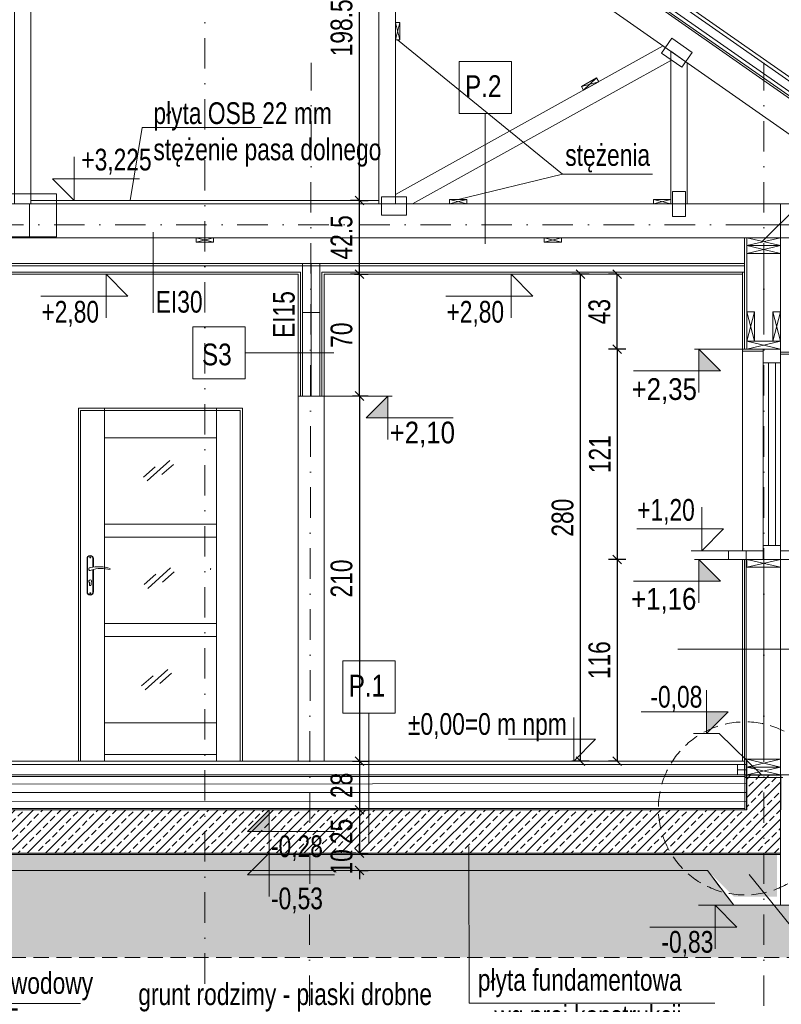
# Model space of a CAD drawing. Header units: inches. Extents: x 69729 to 77643, y -43505 to -36607.
# Tile 66 of 69: x 76297 to 76735, y -38552 to -37985. Entities that reach past the tile are written whole.
import ezdxf
from ezdxf.enums import TextEntityAlignment as Align

# ---------------------------------------------------------------- set-up
doc = ezdxf.new("R2010")
doc.units = ezdxf.units.IN
doc.header["$MEASUREMENT"] = 0
for name, pattern in [('DASHDOT', [1, 0.5, -0.25, 0, -0.25]), ('DASHED', [0.75, 0.5, -0.25]), ('HIDDEN', [0.375, 0.25, -0.125])]:
    doc.linetypes.add(name, pattern=pattern)
doc.layers.get('0').update_dxf_attribs({"lineweight": 0})
doc.layers.get('Defpoints').update_dxf_attribs({"lineweight": 0})
for name, color, linetype, lineweight in [('A8d-opisy konstrukcji', 5, 'Continuous', 0), ('p--elewacja cienka', 251, 'Continuous', 0), ('p--koty wyso-konstr', 1, 'Continuous', 9), ('p--koty wysok.', 141, 'Continuous', 0), ('p--ocieplenie w.wew.', 53, 'Continuous', 0), ('p--opisy konstrukcji', 64, 'Continuous', 0), ('p--osie konstr', 1, 'DASHDOT', 15), ('p--przekrój szraf', 56, 'HIDDEN', 5), ('p--przekrój-cienki', 2, 'HIDDEN', 5), ('p--przekrój-drew', 3, 'Continuous', 20), ('p--przekrój-okna', 131, 'Continuous', 0), ('p--płyta GK', 2, 'Continuous', 0), ('p--symbole ścian', 53, 'Continuous', 0), ('p--wiązar dachowy', 3, 'Continuous', 0), ('p--wymiary-1-50', 5, 'Continuous', 0), ('p--zero budynku', 1, 'Continuous', 9)]:
    doc.layers.add(name, color=color, linetype=linetype, lineweight=lineweight)
doc.styles.add('1-50', font='arial.ttf', dxfattribs={"width": 0.75, "height": 12.5})
doc.styles.get("Standard").update_dxf_attribs({"font": 'arial.ttf', "width": 0.75})
doc.styles.add('STYL-1', font='arial.ttf', dxfattribs={"width": 0.75})
doc.linetypes.add('BATTING', pattern='A,0.0001,-0.1,[134,ltypeshp.shx,S=0.1,R=0,X=-0.1,Y=0],-0.2,[134,ltypeshp.shx,S=0.1,R=180,X=0.1,Y=0],-0.1', length=0.4001)
doc.linetypes.add('LINIA17', pattern='A,1e-05,[146,RODZLIN.shx,S=0.03819,R=0,X=0,Y=-0.13482],-1.52796', length=1.52797)
doc.dimstyles.new('1-50', dxfattribs={"dimtxt": 12.5, "dimasz": 5, "dimexe": 5, "dimexo": 5, "dimgap": 0.09, "dimtad": 0, "dimdsep": 46, "dimtxsty": '1-50', "dimblk": 'OBLIQUE', "dimcen": 0.09, "dimadec": 0, "dimazin": 0, "dimtfac": 1, "dimtdec": 4, "dimtix": 1, "dimtofl": 0, "dimtmove": 2, "dimatfit": 3, "dimldrblk": 'OBLIQUE', "dimfxl": 5, "dimfxlon": 1, "dimtvp": 0.8, "dimtolj": 1, "dimtzin": 0, "dimarcsym": 0})

# ---------------------------------------------------------------- blocks, each defined once
blk = doc.blocks.new('kota wys.-konstr.')
blk.add_hatch(color=256).paths.add_polyline_path([(0, 0), (0, 12.5), (-12.5, 12.5)])
for p, q in [((0, 25), (0, 0)), ((0, 0), (-12.5, 12.5)), ((-12.5, 12.5), (37.5, 12.5))]:
    blk.add_line(p, q)
at = {"lineweight": 0}
blk.add_line((-2.5, 0), (2.5, 0), dxfattribs=at)
blk = doc.blocks.new('_OBLIQUE')
at = {"color": 0, "linetype": 'ByBlock', "lineweight": -2}
for p, q in [((-0.5, -0.5), (0.5, 0.5)), ((0, 0), (0, 0))]:
    blk.add_line(p, q, dxfattribs=at)
blk = doc.blocks.new('*D174')
at = {"layer": 'Defpoints', "color": 0}
for p in [(76709.71, -38174.68), (76640.39, -38295.68), (76718.88, -38295.68)]:
    blk.add_point(p, dxfattribs=at)
at = {"layer": 'p--wymiary-1-50', "color": 0, "lineweight": -2}
for p, q in [((76645.39, -38174.68), (76635.39, -38174.68)), ((76640.39, -38174.68), (76640.39, -38295.68)), ((76645.39, -38295.68), (76635.39, -38295.68))]:
    blk.add_line(p, q, dxfattribs=at)
at = {"layer": 'p--wymiary-1-50', "color": 0, "lineweight": -2, "xscale": 5, "yscale": 5, "zscale": 5}
for p, rotation in [((76640.39, -38174.68), 90), ((76640.39, -38295.68), 270)]:
    blk.add_blockref('_OBLIQUE', p, dxfattribs=dict(at, rotation=rotation))
at = {"layer": 'p--wymiary-1-50', "color": 0, "linetype": 'Continuous', "ltscale": 12, "insert": (76630.35, -38235.18), "char_height": 12.5, "attachment_point": 5, "rotation": 90, "style": '1-50'}
blk.add_mtext('\\A1;121', dxfattribs=at)
blk = doc.blocks.new('*D175')
at = {"layer": 'Defpoints', "color": 0}
for p in [(76645.39, -38295.68), (76640.39, -38411.68), (76645.39, -38411.68)]:
    blk.add_point(p, dxfattribs=at)
at = {"layer": 'p--wymiary-1-50', "color": 0, "lineweight": -2}
for p, q in [((76640.39, -38295.68), (76635.39, -38295.68)), ((76640.39, -38295.68), (76640.39, -38411.68)), ((76640.39, -38411.68), (76635.39, -38411.68))]:
    blk.add_line(p, q, dxfattribs=at)
at = {"layer": 'p--wymiary-1-50', "color": 0, "lineweight": -2, "xscale": 5, "yscale": 5, "zscale": 5}
for p, rotation in [((76640.39, -38295.68), 90), ((76640.39, -38411.68), 270)]:
    blk.add_blockref('_OBLIQUE', p, dxfattribs=dict(at, rotation=rotation))
at = {"layer": 'p--wymiary-1-50', "color": 0, "linetype": 'Continuous', "ltscale": 12, "insert": (76630.18, -38353.68), "char_height": 12.5, "attachment_point": 5, "rotation": 90, "style": '1-50'}
blk.add_mtext('\\A1;116', dxfattribs=at)
blk = doc.blocks.new('kota wykoń')
for p, q in [((0, 25), (0, 0)), ((0, 0), (-12.5, 12.5)), ((-12.5, 12.5), (37.5, 12.5))]:
    blk.add_line(p, q)
at = {"lineweight": 0}
blk.add_line((-2.5, 0), (2.5, 0), dxfattribs=at)
blk = doc.blocks.new('*D176')
at = {"layer": 'Defpoints', "color": 0}
for p in [(76640.39, -38131.68), (76645.39, -38131.68), (76645.39, -38174.68)]:
    blk.add_point(p, dxfattribs=at)
at = {"layer": 'p--wymiary-1-50', "color": 0, "lineweight": -2}
for p, q in [((76640.39, -38131.68), (76635.39, -38131.68)), ((76640.39, -38174.68), (76640.39, -38131.68)), ((76640.39, -38174.68), (76635.39, -38174.68))]:
    blk.add_line(p, q, dxfattribs=at)
at = {"layer": 'p--wymiary-1-50', "color": 0, "lineweight": -2, "xscale": 5, "yscale": 5, "zscale": 5}
for p, rotation in [((76640.39, -38131.68), 90), ((76640.39, -38174.68), 270)]:
    blk.add_blockref('_OBLIQUE', p, dxfattribs=dict(at, rotation=rotation))
at = {"layer": 'p--wymiary-1-50', "color": 0, "linetype": 'Continuous', "ltscale": 12, "insert": (76630.18, -38153.18), "char_height": 12.5, "attachment_point": 5, "rotation": 90, "style": '1-50'}
blk.add_mtext('\\A1;43', dxfattribs=at)
blk = doc.blocks.new('*D178')
at = {"layer": 'Defpoints', "color": 0}
for p in [(76484.26, -38131.68), (76492.13, -38131.68), (76483.19, -38201.68)]:
    blk.add_point(p, dxfattribs=at)
at = {"layer": 'p--wymiary-1-50', "color": 0, "lineweight": -2}
for p, q in [((76489.26, -38131.68), (76497.13, -38131.68)), ((76492.13, -38201.68), (76492.13, -38131.68)), ((76488.19, -38201.68), (76497.13, -38201.68))]:
    blk.add_line(p, q, dxfattribs=at)
at = {"layer": 'p--wymiary-1-50', "color": 0, "lineweight": -2, "xscale": 5, "yscale": 5, "zscale": 5}
for p, rotation in [((76492.13, -38131.68), 90), ((76492.13, -38201.68), 270)]:
    blk.add_blockref('_OBLIQUE', p, dxfattribs=dict(at, rotation=rotation))
at = {"layer": 'p--wymiary-1-50', "color": 0, "linetype": 'Continuous', "ltscale": 12, "insert": (76481.92, -38166.68), "char_height": 12.5, "attachment_point": 5, "rotation": 90, "style": '1-50'}
blk.add_mtext('\\A1;70', dxfattribs=at)
blk = doc.blocks.new('*D179')
at = {"layer": 'Defpoints', "color": 0}
for p in [(76483.19, -38201.68), (76483.19, -38411.68), (76492.13, -38411.68)]:
    blk.add_point(p, dxfattribs=at)
at = {"layer": 'p--wymiary-1-50', "color": 0, "lineweight": -2}
for p, q in [((76488.19, -38201.68), (76497.13, -38201.68)), ((76492.13, -38201.68), (76492.13, -38411.68)), ((76488.19, -38411.68), (76497.13, -38411.68))]:
    blk.add_line(p, q, dxfattribs=at)
at = {"layer": 'p--wymiary-1-50', "color": 0, "lineweight": -2, "xscale": 5, "yscale": 5, "zscale": 5}
for p, rotation in [((76492.13, -38201.68), 90), ((76492.13, -38411.68), 270)]:
    blk.add_blockref('_OBLIQUE', p, dxfattribs=dict(at, rotation=rotation))
at = {"layer": 'p--wymiary-1-50', "color": 0, "linetype": 'Continuous', "ltscale": 12, "insert": (76481.92, -38306.68), "char_height": 12.5, "attachment_point": 5, "rotation": 90, "style": '1-50'}
blk.add_mtext('\\A1;210', dxfattribs=at)
blk = doc.blocks.new('wiązar-2')
at = {"linetype": 'DASHED'}
blk.add_line((221.23, 21.5), (421.27, 21.5), dxfattribs=at)
for p, q in [((-9.75, 0), (-9.75, -4.5)), ((9.75, 0), (-9.75, 0)), ((-9.75, 0), (9.75, -4.5)), ((-9.75, -4.5), (9.75, 0)), ((-9.75, 0), (9.75, 0)), ((9.75, -4.5), (9.75, 0)), ((-9.75, -4.5), (9.75, -4.5)), ((-9.75, -4.5), (-9.75, -14.5)), ((-9.75, -4.5), (-9.75, -9)), ((9.75, -4.5), (-9.75, -4.5)), ((-9.75, -4.5), (9.75, -9)), ((-9.75, -9), (9.75, -4.5)), ((-9.75, -4.5), (9.75, -4.5)), ((9.75, -4.5), (9.75, -14.5)), ((9.75, -9), (9.75, -4.5)), ((-9.75, -9), (9.75, -9))]:
    blk.add_line(p, q)
for points in [[(-100.95, 20), (-100.95, 19.5), (-72.03, 19.5), (321.25, 294.87), (321.25, 315.63)], [(221.23, 224.84), (211.73, 218.18), (211.73, 19.5), (221.23, 19.5)], [(430.77, 218.18), (421.27, 224.84), (421.27, 19.5), (430.77, 19.5)], [(211.73, 113.84), (211.73, 123.84), (209.23, 123.84), (209.23, 113.84)], [(211.73, 113.84), (211.73, 123.84), (209.23, 113.84), (209.23, 123.84)], [(53.44, 101.92), (53.44, 107.35), (43.94, 100.7), (43.94, 19.5), (53.44, 19.5)], [(103.6, 84.95), (94.86, 89.8), (96.07, 91.99), (104.81, 87.13)], [(103.6, 84.95), (94.86, 89.8), (104.81, 87.13), (96.07, 91.99)], [(422.05, 0), (422.05, 19.5), (-100.95, 19.5), (-100.95, 0)], [(63.44, 19.5), (53.44, 19.5), (53.44, 22), (63.44, 22)], [(63.44, 19.5), (53.44, 19.5), (63.44, 22), (53.44, 22)], [(180.61, 19.5), (170.61, 19.5), (170.61, 22), (180.61, 22)], [(180.61, 19.5), (170.61, 19.5), (180.61, 22), (170.61, 22)], [(743.45, 0), (743.45, 19.5), (422.05, 19.5), (422.05, 0)], [(116.25, -2.5), (126.25, -2.5), (126.25, 0), (116.25, 0)], [(116.25, -2.5), (126.25, -2.5), (116.25, 0), (126.25, 0)], [(316.25, -2.5), (326.25, -2.5), (326.25, 0), (316.25, 0)], [(316.25, -2.5), (326.25, -2.5), (316.25, 0), (326.25, 0)]]:
    blk.add_lwpolyline(points, close=True)
at = {"lineweight": 0}
for points in [[(52.78, 114.9), (41.06, 106.7), (47.09, 98.1), (58.8, 106.3)], [(52.49, 12.35), (52.49, 26.65), (44.89, 26.65), (44.89, 12.35)], [(219.75, 23.5), (205.45, 23.5), (205.45, 13), (219.75, 13)], [(406.65, 0.6), (437.45, 0.6), (437.45, 25.4), (406.65, 25.4)]]:
    blk.add_lwpolyline(points, close=True, dxfattribs=at)
blk.add_lwpolyline([(53.44, 101.92), (201.94, 19.5), (211.73, 19.5), (211.73, 24.93), (57.77, 110.38)])
blk = doc.blocks.new('*D390')
at = {"layer": 'Defpoints', "color": 0}
for p in [(76619.21, -38131.68), (76635.39, -38131.68), (76635.39, -38411.68)]:
    blk.add_point(p, dxfattribs=at)
at = {"layer": 'p--wymiary-1-50', "color": 0, "lineweight": -2}
for p, q in [((76624.21, -38131.68), (76614.21, -38131.68)), ((76619.21, -38411.68), (76619.21, -38131.68)), ((76624.21, -38411.68), (76614.21, -38411.68))]:
    blk.add_line(p, q, dxfattribs=at)
at = {"layer": 'p--wymiary-1-50', "color": 0, "lineweight": -2, "xscale": 5, "yscale": 5, "zscale": 5}
for p, rotation in [((76619.21, -38131.68), 90), ((76619.21, -38411.68), 270)]:
    blk.add_blockref('_OBLIQUE', p, dxfattribs=dict(at, rotation=rotation))
at = {"layer": 'p--wymiary-1-50', "color": 0, "linetype": 'Continuous', "ltscale": 12, "insert": (76609, -38271.68), "char_height": 12.5, "attachment_point": 5, "rotation": 90, "style": '1-50'}
blk.add_mtext('\\A1;280', dxfattribs=at)
blk = doc.blocks.new('*D392')
at = {"layer": 'Defpoints', "color": 0}
for p in [(76492.13, -38089.18), (76497.13, -38089.18), (76497.13, -38131.68)]:
    blk.add_point(p, dxfattribs=at)
at = {"layer": 'p--wymiary-1-50', "color": 0, "linetype": 'Continuous', "lineweight": -2, "ltscale": 12}
for p, q in [((76492.13, -38089.18), (76487.13, -38089.18)), ((76492.13, -38131.68), (76492.13, -38089.18)), ((76492.13, -38131.68), (76487.13, -38131.68))]:
    blk.add_line(p, q, dxfattribs=at)
at = {"layer": 'p--wymiary-1-50', "color": 0, "lineweight": -2, "xscale": 5, "yscale": 5, "zscale": 5}
for p, rotation in [((76492.13, -38089.18), 90), ((76492.13, -38131.68), 270)]:
    blk.add_blockref('_OBLIQUE', p, dxfattribs=dict(at, rotation=rotation))
at = {"layer": 'p--wymiary-1-50', "color": 0, "linetype": 'Continuous', "ltscale": 12, "insert": (76481.92, -38110.43), "char_height": 12.5, "attachment_point": 5, "rotation": 90, "style": '1-50'}
blk.add_mtext('\\A1;42.5', dxfattribs=at)
blk = doc.blocks.new('*D393')
at = {"layer": 'Defpoints', "color": 0}
for p in [(76487.13, -37890.6), (76492.13, -37890.6), (76487.13, -38089.18)]:
    blk.add_point(p, dxfattribs=at)
at = {"layer": 'p--wymiary-1-50', "color": 0, "linetype": 'Continuous', "lineweight": -2, "ltscale": 12}
for p, q in [((76492.13, -37890.6), (76497.13, -37890.6)), ((76492.13, -38089.18), (76492.13, -37890.6)), ((76492.13, -38089.18), (76497.13, -38089.18))]:
    blk.add_line(p, q, dxfattribs=at)
at = {"layer": 'p--wymiary-1-50', "color": 0, "lineweight": -2, "xscale": 5, "yscale": 5, "zscale": 5}
for p, rotation in [((76492.13, -37890.6), 90), ((76492.13, -38089.18), 270)]:
    blk.add_blockref('_OBLIQUE', p, dxfattribs=dict(at, rotation=rotation))
at = {"layer": 'p--wymiary-1-50', "color": 0, "linetype": 'Continuous', "ltscale": 12, "insert": (76481.92, -37989.89), "char_height": 12.5, "attachment_point": 5, "rotation": 90, "style": '1-50'}
blk.add_mtext('\\A1;198.5', dxfattribs=at)
blk = doc.blocks.new('*D394')
at = {"layer": 'Defpoints', "color": 0}
for p in [(76488.19, -38411.68), (76488.19, -38439.68), (76492.13, -38439.68)]:
    blk.add_point(p, dxfattribs=at)
at = {"layer": 'p--wymiary-1-50', "color": 0, "linetype": 'Continuous', "lineweight": -2, "ltscale": 12}
for p, q in [((76492.13, -38411.68), (76492.13, -38439.68)), ((76493.19, -38411.68), (76497.13, -38411.68)), ((76493.19, -38439.68), (76497.13, -38439.68))]:
    blk.add_line(p, q, dxfattribs=at)
at = {"layer": 'p--wymiary-1-50', "color": 0, "lineweight": -2, "xscale": 5, "yscale": 5, "zscale": 5}
for p, rotation in [((76492.13, -38411.68), 90), ((76492.13, -38439.68), 270)]:
    blk.add_blockref('_OBLIQUE', p, dxfattribs=dict(at, rotation=rotation))
at = {"layer": 'p--wymiary-1-50', "color": 0, "linetype": 'Continuous', "ltscale": 12, "insert": (76481.92, -38425.68), "char_height": 12.5, "attachment_point": 5, "rotation": 90, "style": '1-50'}
blk.add_mtext('\\A1;28', dxfattribs=at)
blk = doc.blocks.new('*D396')
at = {"layer": 'Defpoints', "color": 0}
for p in [(76403.34, -37815.81), (76101.21, -38072.36), (75981.14, -38091.18), (76010.06, -38091.18), (76302.54, -38091.18)]:
    blk.add_point(p, dxfattribs=at)
at = {"layer": 'p--wymiary-1-50', "color": 0, "linetype": 'Continuous', "lineweight": -2, "ltscale": 12}
for start, end in [(23.2152, 35), (0, 11.7848)]:
    blk.add_arc((76010.06, -38091.18), 93.07, start, end, dxfattribs=at)
at = {"layer": 'p--wymiary-1-50', "color": 0, "lineweight": -2, "xscale": 5, "yscale": 5, "zscale": 5}
for p, rotation in [((76086.3, -38037.8), 124.9999999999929), ((76103.13, -38091.18), 270)]:
    blk.add_blockref('_OBLIQUE', p, dxfattribs=dict(at, rotation=rotation))
at = {"layer": 'p--wymiary-1-50', "color": 0, "linetype": 'Continuous', "ltscale": 12, "insert": (76098.83, -38063.2), "char_height": 12.5, "attachment_point": 5, "rotation": 287.5, "style": '1-50'}
blk.add_mtext('\\A1;35%%d', dxfattribs=at)
blk = doc.blocks.new('*D403')
at = {"layer": 'Defpoints', "color": 0}
for p in [(76495.16, -38439.68), (76492.13, -38464.68), (76495.16, -38464.68)]:
    blk.add_point(p, dxfattribs=at)
at = {"layer": 'p--wymiary-1-50', "color": 0, "linetype": 'Continuous', "lineweight": -2, "ltscale": 12}
for p, q in [((76490.16, -38439.68), (76487.13, -38439.68)), ((76492.13, -38439.68), (76492.13, -38464.68)), ((76490.16, -38464.68), (76487.13, -38464.68))]:
    blk.add_line(p, q, dxfattribs=at)
at = {"layer": 'p--wymiary-1-50', "color": 0, "lineweight": -2, "xscale": 5, "yscale": 5, "zscale": 5}
for p, rotation in [((76492.13, -38439.68), 90), ((76492.13, -38464.68), 270)]:
    blk.add_blockref('_OBLIQUE', p, dxfattribs=dict(at, rotation=rotation))
at = {"layer": 'p--wymiary-1-50', "color": 0, "linetype": 'Continuous', "ltscale": 12, "insert": (76481.92, -38452.18), "char_height": 12.5, "attachment_point": 5, "rotation": 90, "style": '1-50'}
blk.add_mtext('\\A1;25', dxfattribs=at)
blk = doc.blocks.new('*D404')
at = {"layer": 'Defpoints', "color": 0}
for p in [(76487.13, -38464.68), (76487.13, -38474.68), (76492.13, -38474.68)]:
    blk.add_point(p, dxfattribs=at)
at = {"layer": 'p--wymiary-1-50', "color": 0, "linetype": 'Continuous', "lineweight": -2, "ltscale": 12}
for p, q in [((76492.13, -38464.68), (76492.13, -38459.68)), ((76492.13, -38464.68), (76497.13, -38464.68)), ((76492.13, -38474.68), (76497.13, -38474.68)), ((76492.13, -38474.68), (76492.13, -38479.68))]:
    blk.add_line(p, q, dxfattribs=at)
at = {"layer": 'p--wymiary-1-50', "color": 0, "lineweight": -2, "xscale": 5, "yscale": 5, "zscale": 5}
for p, rotation in [((76492.13, -38464.68), 270), ((76492.13, -38474.68), 90)]:
    blk.add_blockref('_OBLIQUE', p, dxfattribs=dict(at, rotation=rotation))
at = {"layer": 'p--wymiary-1-50', "color": 0, "linetype": 'Continuous', "ltscale": 12, "insert": (76481.92, -38469.68), "char_height": 12.5, "attachment_point": 5, "rotation": 90, "style": '1-50'}
blk.add_mtext('\\A1;10', dxfattribs=at)

msp = doc.modelspace()

# ---------------------------------------------------------------- hatches: boundary and pattern name
at = {"linetype": 'Continuous', "ltscale": 12, "transparency": 33554687}
h = msp.add_hatch(dxfattribs=at)
h.set_pattern_fill('02-TYNK ZAPRAWA', color=251, scale=10, style=0)
h.set_pattern_definition([(10, (4, 6), (-0.285407, 30.412473), [0, -10]), (12, (7, 1), (-3.302908, 29.968163), [0, -10]), (357, (0, -1), (6.563226, 29.697206), [0, -15]), (278, (1, 0.5), (41.559146, -8.296829), [0, -5]), (23, (0, -0.5), (6.688163, 35.429768), [0, -8]), (58, (-2, -3), (37.630472, -5.826453), [0, -6]), (79, (-2, 3), (-36.947797, 14.312941), [0, -9]), (40, (4, 6), (-28.309158, 41.51616), [0, -10]), (92, (7, 1), (-40.080332, 1.602193), [0, -10]), (317, (0, -1), (51.396654, 47.78477), [0, -15]), (348, (1, 0.5), (19.931417, 26.433664), [0, -5]), (63, (0, -0.5), (-16.759379, 30.985855), [0, -9]), (6, (-2, -3), (15.49273498, -3.90194348), [0, -6]), (138, (-2, 3), (-37.989413, -31.730182), [0, -43]), (82, (4, 6), (-29.012177, 9.126533), [1, -10]), (348, (7, 1), (9.171794, 28.720693), [1, -10]), (37, (0, -1), (-14.061273, 26.96814), [1, -15]), (258, (1, 0.5), (36.21514, -22.010534), [1, -5]), (103, (0, -0.5), (-33.730123, 12.73887), [1, -8]), (341, (-2, -3), (2.787893, -37.976672), [1, -6]), (9, (-2, 3), (0.812874, 39.614887), [1, -9]), (268, (4, 6), (49.795044, -6.74193), [1, -10]), (298, (7, 1), (36.726318, 16.13002), [1, -10]), (143, (0, -1), (-46.12023, -52.89541), [1, -15]), (112, (1, 0.5), (-33.060008, 1.742376), [1, -5]), (307, (0, -0.5), (35.19673, 1.479925), [1, -9]), (126, (-2, -3), (-4.3671853, 15.3680738), [1, -6]), (38, (-2, 3), (-24.651337, 42.922157), [1, -43]), (82, (4.1, 6), (-29.012177, 9.126533), [1, -10]), (348, (7.1, 1), (9.171794, 28.720693), [1, -10]), (37, (0.1, -1), (-14.061273, 26.96814), [1, -15]), (258, (1.1, 0.5), (36.21514, -22.010534), [1, -5]), (103, (0.1, -0.5), (-33.730123, 12.73887), [1, -8]), (341, (-2.1, -3), (2.787893, -37.976672), [1, -6]), (9, (-2.1, 3), (0.812874, 39.614887), [1, -9]), (268, (4.1, 6), (49.795044, -6.74193), [1, -10]), (298, (7.1, 1), (36.726318, 16.13002), [1, -10]), (143, (0.1, -1), (-46.12023, -52.89541), [1, -15]), (112, (1.1, 0.5), (-33.060008, 1.742376), [1, -5]), (307, (0.1, -0.5), (35.19673, 1.479925), [1, -9]), (126, (-2.1, -3), (-4.3671853, 15.3680738), [1, -6]), (38, (-2.1, 3), (-24.651337, 42.922157), [1, -43])])
h.paths.add_polyline_path([(76184.339, -38494.684), (76184.197, -38447.311), (76168.772, -38447.487), (76145.434, -38447.753), (76138.199, -38447.836), (76133.103, -38447.894), (76096.882, -38448.307), (76173.565, -38524.684), (76755.114, -38524.684), (76833.114, -38446.684), (76795.589, -38446.684), (76795.589, -38466.684), (76789.589, -38466.684), (76789.589, -38461.684), (76742.339, -38459.684), (76742.339, -38494.684), (76707.339, -38494.684), (76692.339, -38474.684), (76234.339, -38474.684), (76219.339, -38494.684)])
at = {"layer": 'p--przekrój szraf'}
h = msp.add_hatch(dxfattribs=at)
h.set_pattern_fill('ANSI33', color=256, scale=30, angle=180, style=0)
h.set_pattern_definition([(225, (-46.585, -250.4216), (5.30330086, -5.30330086), []), (225, (-51.888, -250.4216), (5.30330086, -5.30330086), [3.75, -1.875])])
h.paths.add_polyline_path([(76714.839, -38439.684), (76714.839, -38419.684), (76734.339, -38419.684), (76734.339, -38464.684), (76192.339, -38464.684), (76192.339, -38419.684), (76211.839, -38419.684), (76211.839, -38439.684)])
at = {"layer": 'p--przekrój szraf', "linetype": 'Continuous', "lineweight": 5}
h = msp.add_hatch(dxfattribs=at)
h.set_pattern_fill('03-BETON', color=256, scale=10, angle=180, style=0)
h.set_pattern_definition([(45, (125913.014, -21701.0915), (5.30330086, -1.76776695), [1.5, -2, 1.5])])
h.paths.add_polyline_path([(76219.339, -38489.684), (76194.339, -38489.684), (76194.339, -38464.684), (76732.339, -38464.684), (76732.339, -38489.684), (76707.339, -38489.684), (76692.339, -38474.684), (76234.339, -38474.684), (76219.339, -38489.684)])

# ---------------------------------------------------------------- linework, layer by layer
at = {"linetype": 'Continuous'}
msp.add_line((76459.439, -38153.553), (76469.439, -38153.553), dxfattribs=at)
msp.add_line((76734.339, -38419.684), (76745.589, -38419.684))
at = {"linetype": 'Continuous', "lineweight": 5}
msp.add_line((76734.339, -38464.684), (76655.734, -38464.684), dxfattribs=at)
at = {"linetype": 'Continuous', "ltscale": 12}
msp.add_lwpolyline([(76709.607, -38413.684), (76714.607, -38413.684), (76714.607, -38419.684), (76709.607, -38419.684)], close=True, dxfattribs=at)
at = {"linetype": 'HIDDEN', "lineweight": 0, "ltscale": 35}
msp.add_circle((76713.839, -38438.94), 49.788, dxfattribs=at)
at = {"layer": 'A8d-opisy konstrukcji'}
msp.add_line((76373.66, -38107.466), (76373.66, -38153.875), dxfattribs=at)
at = {"layer": 'p--elewacja cienka', "lineweight": 5}
for p, q in [((76712.389, -38290.684), (76712.389, -38175.934)), ((76456.989, -38201.684), (76456.989, -38411.684)), ((76471.889, -38201.684), (76471.889, -38411.684)), ((76345.589, -38209.984), (76409.989, -38209.984)), ((76383.242, -38238.791), (76370.048, -38250.546)), ((76374.65, -38242.428), (76368.052, -38248.306)), ((76385.238, -38241.03), (76378.641, -38246.908)), ((76335.589, -38295.234), (76335.589, -38314.434)), ((76335.789, -38314.434), (76335.789, -38295.234)), ((76338.989, -38295.234), (76338.989, -38300.119)), ((76339.189, -38295.234), (76339.189, -38300.088)), ((76338.989, -38301.581), (76338.989, -38314.434)), ((76339.189, -38301.523), (76339.189, -38314.434)), ((76383.626, -38300.589), (76370.432, -38312.345)), ((76375.033, -38304.227), (76368.436, -38310.105)), ((76385.622, -38302.829), (76379.025, -38308.707)), ((76336.889, -38310.284), (76336.889, -38309.021)), ((76337.889, -38310.284), (76337.889, -38309.021)), ((76373.498, -38362.571), (76366.901, -38368.449)), ((76382.091, -38358.934), (76368.896, -38370.689)), ((76384.087, -38361.174), (76377.489, -38367.051))]:
    msp.add_line(p, q, dxfattribs=at)
for points in [[(76345.589, -38411.684), (76345.589, -38208.684), (76330.589, -38208.684), (76330.589, -38411.684)], [(76345.589, -38208.684), (76409.989, -38208.684), (76409.989, -38225.684), (76345.589, -38225.684)], [(76409.989, -38411.684), (76409.989, -38208.684), (76424.989, -38208.684), (76424.989, -38411.684)], [(76345.589, -38275.334), (76409.989, -38275.334), (76409.989, -38282.834), (76345.589, -38282.834)], [(76345.589, -38332.484), (76409.989, -38332.484), (76409.989, -38339.984), (76345.589, -38339.984)], [(76345.589, -38389.684), (76409.989, -38389.684), (76409.989, -38411.684), (76345.589, -38411.684)], [(76345.589, -38411.684), (76409.989, -38411.684), (76409.989, -38407.906), (76345.589, -38407.906)]]:
    msp.add_lwpolyline(points, close=True, dxfattribs=at)
for points in [[(76331.889, -38411.684), (76331.889, -38209.984), (76345.589, -38209.984)], [(76423.689, -38411.684), (76423.689, -38209.984), (76409.989, -38209.984)]]:
    msp.add_lwpolyline(points, dxfattribs=at)
for centre in [(76337.389, -38294.534), (76337.389, -38315.134)]:
    msp.add_circle(centre, 0.3, dxfattribs=at)
for centre, radius, start, end in [((76337.389, -38295.234), 1.8, 0, 180), ((76337.389, -38295.234), 1.6, 0, 180), ((76337.389, -38301.284), 0.85, 90, 311.71105), ((76342.189, -38320.574), 20.704, 71.11883, 103.40488), ((76343.933, -38318.461), 17.59, 73.63501, 109.86977), ((76406.831, -38301.284), 0.332, 115.21794, 244.78206), ((76337.389, -38308.334), 0.85, 306.03188, 233.96812), ((76337.389, -38310.284), 0.5, 180, 0), ((76337.389, -38314.434), 1.8, 180, 0), ((76337.389, -38314.434), 1.6, 180, 0)]:
    msp.add_arc(centre, radius, start, end, dxfattribs=at)
at = {"layer": 'p--koty wyso-konstr'}
for p, q in [((76734.339, -38174.684), (76687.071, -38174.684)), ((76464.439, -38201.684), (76508.707, -38201.684)), ((76750.689, -38295.684), (76687.071, -38295.684)), ((76734.339, -38295.684), (76687.071, -38295.684))]:
    msp.add_line(p, q, dxfattribs=at)
at = {"layer": 'p--koty wyso-konstr', "linetype": 'Continuous', "lineweight": 5}
msp.add_line((76707.339, -38494.684), (76687.197, -38494.684), dxfattribs=at)
msp.add_lwpolyline([(76723.339, -38419.684), (76699.029, -38395.838), (76684.285, -38395.838)], dxfattribs=at)
at = {"layer": 'p--koty wysok.'}
msp.add_line((76723.339, -38290.684), (76682.885, -38290.684), dxfattribs=at)
at = {"layer": 'p--ocieplenie w.wew.', "linetype": 'BATTING', "lineweight": 0, "ltscale": 10}
msp.add_line((76464.439, -38125.434), (76464.439, -38201.684), dxfattribs=at)
at = {"layer": 'p--ocieplenie w.wew.', "linetype": 'BATTING', "lineweight": 0, "ltscale": 20}
for p, q in [((76724.589, -38155.993), (76724.589, -38120.434)), ((76724.589, -38409.684), (76724.589, -38295.684))]:
    msp.add_line(p, q, dxfattribs=at)
at = {"layer": 'p--opisy konstrukcji'}
for points in [[(76609.015, -38073.981), (76514.114, -37996.842)], [(76926.374, -38025.784), (76811.091, -38026.034), (76723.339, -38113.184)], [(76436.268, -38047.293), (76367.303, -38047.293), (76360.444, -38089.184)], [(76660.618, -38073.981), (76609.015, -38073.981), (76548.978, -38088.684)], [(76331.724, -38551.248), (76223.265, -38551.248), (76203.34, -38445.698)], [(76696.571, -38550.95), (76555.203, -38550.95), (76555.067, -38460.796)], [(76967.909, -38575.594), (76796.023, -38575.594), (76716.252, -38476.963)]]:
    msp.add_lwpolyline(points, dxfattribs=at)
at = {"layer": 'p--osie konstr', "linetype": 'DASHDOT', "ltscale": 35}
for p, q in [((76403.339, -38609.963), (76403.339, -37762.195)), ((76463.439, -38552.483), (76464.439, -38010.013)), ((76724.589, -38552.483), (76724.589, -38010.013)), ((76825.539, -38103.184), (75981.139, -38103.184))]:
    msp.add_line(p, q, dxfattribs=at)
at = {"layer": 'p--przekrój szraf', "linetype": 'HIDDEN', "ltscale": 35}
msp.add_lwpolyline([(76184.339, -38494.684), (76184.197, -38447.311), (76168.772, -38447.487), (76145.434, -38447.753), (76138.199, -38447.836), (76133.103, -38447.894), (76096.882, -38448.307), (76173.565, -38524.684), (76755.114, -38524.684), (76833.114, -38446.684), (76795.589, -38446.684), (76795.589, -38466.684), (76789.589, -38466.684), (76789.589, -38461.684), (76742.339, -38459.684), (76742.339, -38494.684), (76707.339, -38494.684), (76692.339, -38474.684), (76234.339, -38474.684), (76219.339, -38494.684)], close=True, dxfattribs=at)
at = {"layer": 'p--przekrój-cienki', "linetype": 'Continuous', "ltscale": 35}
for p, q in [((76832.903, -38083.633), (76403.339, -37782.849)), ((76831.899, -38085.371), (76403.339, -37785.29)), ((76829.39, -38089.718), (76403.339, -37791.394)), ((76713.589, -38125.434), (76213.039, -38125.434)), ((76458.239, -38130.434), (76213.039, -38130.434)), ((76456.989, -38131.684), (76214.289, -38131.684)), ((76456.989, -38131.684), (76456.989, -38201.684)), ((76458.239, -38130.434), (76458.239, -38201.684)), ((76713.589, -38130.434), (76470.639, -38130.434)), ((76470.639, -38130.434), (76470.639, -38201.684)), ((76712.389, -38131.684), (76471.889, -38131.684)), ((76471.889, -38131.684), (76471.889, -38201.684)), ((76471.889, -38201.684), (76456.989, -38201.684)), ((76713.639, -38413.684), (76192.339, -38413.684)), ((76713.589, -38411.684), (76199.339, -38411.684)), ((76714.839, -38429.684), (76211.839, -38429.684)), ((76692.339, -38474.684), (76234.339, -38474.684)), ((76742.339, -38494.684), (76734.339, -38494.684))]:
    msp.add_line(p, q, dxfattribs=at)
for points in [[(76707.339, -38494.684), (76734.339, -38494.684), (76734.339, -38464.684), (76192.339, -38464.684), (76192.339, -38494.684), (76219.339, -38494.684)], [(76734.339, -38494.684), (76707.339, -38494.684), (76692.339, -38474.684)]]:
    msp.add_lwpolyline(points, dxfattribs=at)
at = {"layer": 'p--przekrój-cienki', "linetype": 'Continuous'}
msp.add_lwpolyline([(76219.339, -38494.684), (76192.339, -38494.684), (76192.339, -38464.684), (76734.339, -38464.684), (76734.339, -38494.684), (76707.339, -38494.684), (76692.339, -38474.684), (76234.339, -38474.684), (76219.339, -38494.684)], close=True, dxfattribs=at)
at = {"layer": 'p--przekrój-drew', "color": 7, "linetype": 'LINIA17', "lineweight": 0, "ltscale": 5}
for p, q in [((76828.386, -38091.457), (76403.339, -37793.836)), ((76713.639, -38126.77), (76213.039, -38126.77)), ((76714.607, -38421.237), (76714.607, -38290.684)), ((76713.839, -38420.501), (76211.839, -38420.501)), ((76713.839, -38419.684), (76713.839, -38439.684)), ((76713.839, -38438.94), (76212.839, -38438.94)), ((76734.339, -38465.534), (76192.339, -38465.534))]:
    msp.add_line(p, q, dxfattribs=at)
at = {"layer": 'p--przekrój-drew', "ltscale": 35}
for p, q in [((76734.339, -38148.384), (76734.339, -38091.184)), ((76825.539, -38110.684), (75981.139, -38110.684)), ((76734.339, -38110.684), (76714.839, -38115.184)), ((76714.839, -38110.684), (76734.339, -38115.184)), ((76714.839, -38166.684), (76714.839, -38110.684)), ((76734.339, -38174.684), (76734.339, -38110.684)), ((76734.339, -38115.184), (76714.839, -38119.684)), ((76714.839, -38115.184), (76734.339, -38119.684)), ((76459.439, -38125.434), (76459.439, -38201.684)), ((76469.439, -38125.434), (76469.439, -38201.684)), ((76719.339, -38153.184), (76714.839, -38170.184)), ((76719.339, -38170.184), (76714.839, -38153.184)), ((76729.839, -38153.184), (76734.339, -38170.184)), ((76729.839, -38170.184), (76734.339, -38153.184)), ((76734.339, -38170.184), (76714.839, -38174.684)), ((76714.839, -38170.184), (76734.339, -38174.684)), ((76745.539, -38176.434), (76734.339, -38176.434)), ((76745.539, -38177.684), (76734.339, -38177.684)), ((76714.839, -38295.684), (76734.339, -38300.184)), ((76734.339, -38295.684), (76714.839, -38300.184)), ((76734.339, -38464.684), (76734.339, -38295.684)), ((76714.839, -38410.684), (76734.339, -38415.184)), ((76734.339, -38410.684), (76714.839, -38415.184)), ((76714.839, -38419.684), (76211.839, -38419.684)), ((76714.839, -38415.184), (76734.339, -38419.684)), ((76734.339, -38415.184), (76714.839, -38419.684)), ((76734.339, -38494.684), (76734.339, -38419.684)), ((76714.839, -38439.684), (76211.839, -38439.684)), ((76734.339, -38464.684), (76192.339, -38464.684)), ((76734.339, -38464.684), (76211.839, -38464.684))]:
    msp.add_line(p, q, dxfattribs=at)
at = {"layer": 'p--przekrój-drew', "color": 7, "linetype": 'BATTING', "lineweight": 0, "ltscale": 15}
msp.add_line((76708.915, -38103.184), (76739.539, -38103.184), dxfattribs=at)
at = {"layer": 'p--przekrój-drew', "color": 7, "linetype": 'BATTING', "lineweight": 0, "ltscale": 30}
msp.add_line((76713.589, -38110.684), (76213.039, -38110.684), dxfattribs=at)
at = {"layer": 'p--przekrój-drew', "color": 7, "linetype": 'BATTING', "lineweight": 0, "ltscale": 6}
msp.add_line((76714.607, -38416.684), (76709.607, -38416.684), dxfattribs=at)
at = {"layer": 'p--przekrój-drew', "lineweight": 30, "ltscale": 35}
for p, q in [((76714.839, -38439.684), (76714.839, -38419.684)), ((76714.839, -38419.684), (76734.339, -38419.684)), ((76734.339, -38419.684), (76734.339, -38439.684))]:
    msp.add_line(p, q, dxfattribs=at)
at = {"layer": 'p--przekrój-drew', "color": 7, "linetype": 'BATTING', "lineweight": 0, "ltscale": 10}
for p, q in [((76714.839, -38424.623), (76213.089, -38424.97)), ((76714.839, -38434.684), (76213.089, -38435.031))]:
    msp.add_line(p, q, dxfattribs=at)
at = {"layer": 'p--przekrój-drew', "ltscale": 35}
for points in [[(76734.339, -38115.184), (76714.839, -38115.184), (76714.839, -38110.684), (76734.339, -38110.684)], [(76734.339, -38119.684), (76714.839, -38119.684), (76714.839, -38115.184), (76734.339, -38115.184)], [(76714.839, -38153.184), (76714.839, -38170.184), (76719.339, -38170.184), (76719.339, -38153.184)], [(76734.339, -38153.184), (76734.339, -38170.184), (76729.839, -38170.184), (76729.839, -38153.184)], [(76734.339, -38174.684), (76714.839, -38174.684), (76714.839, -38170.184), (76734.339, -38170.184)], [(76734.339, -38300.184), (76714.839, -38300.184), (76714.839, -38295.684), (76734.339, -38295.684)], [(76734.339, -38415.184), (76714.839, -38415.184), (76714.839, -38410.684), (76734.339, -38410.684)], [(76734.339, -38419.684), (76714.839, -38419.684), (76714.839, -38415.184), (76734.339, -38415.184)]]:
    msp.add_lwpolyline(points, close=True, dxfattribs=at)
at = {"layer": 'p--przekrój-drew', "lineweight": 35, "const_width": 0.5}
msp.add_lwpolyline([(76714.839, -38439.684), (76714.839, -38419.684), (76734.339, -38419.684), (76734.339, -38464.684), (76192.339, -38464.684), (76192.339, -38419.684), (76211.839, -38419.684), (76211.839, -38439.684)], close=True, dxfattribs=at)
at = {"layer": 'p--przekrój-drew', "color": 7, "linetype": 'LINIA17', "lineweight": 0, "ltscale": 5}
msp.add_lwpolyline([(76713.839, -38421.237), (76735.589, -38421.237)], dxfattribs=at)
at = {"layer": 'p--przekrój-okna', "linetype": 'Continuous', "lineweight": 5}
for points in [[(76734.339, -38174.684), (76724.339, -38174.684), (76724.339, -38295.684), (76734.339, -38295.684)], [(76734.339, -38174.684), (76724.339, -38174.684), (76724.339, -38182.684), (76734.339, -38182.684)], [(76731.339, -38182.684), (76727.339, -38182.684), (76727.339, -38287.684), (76731.339, -38287.684)], [(76734.339, -38295.684), (76724.339, -38295.684), (76724.339, -38287.684), (76734.339, -38287.684)], [(76724.339, -38295.684), (76704.339, -38295.684), (76704.339, -38290.684), (76724.339, -38290.684)], [(76734.339, -38295.684), (76757.339, -38295.684), (76757.339, -38290.684), (76734.339, -38290.684)]]:
    msp.add_lwpolyline(points, close=True, dxfattribs=at)
at = {"layer": 'p--płyta GK', "ltscale": 35}
for p, q in [((76503.364, -38089.184), (76303.314, -38089.184)), ((76713.639, -38174.684), (76713.639, -38110.684)), ((76712.389, -38175.934), (76712.389, -38130.434)), ((76724.339, -38175.934), (76712.389, -38175.934)), ((76712.389, -38295.684), (76712.389, -38411.684)), ((76713.639, -38295.684), (76713.639, -38419.684))]:
    msp.add_line(p, q, dxfattribs=at)
at = {"layer": 'p--symbole ścian', "lineweight": 9}
for p, q in [((76564.526, -38039.204), (76564.526, -38114.204)), ((76426.476, -38176.818), (76477.544, -38176.818)), ((76766.337, -38347.383), (76675.165, -38347.383)), ((76497.673, -38384.074), (76497.673, -38459.074))]:
    msp.add_line(p, q, dxfattribs=at)
for points in [[(76579.526, -38039.204), (76549.526, -38039.204), (76549.526, -38009.204), (76579.526, -38009.204)], [(76426.476, -38191.818), (76396.476, -38191.818), (76396.476, -38161.818), (76426.476, -38161.818)], [(76512.673, -38384.074), (76482.673, -38384.074), (76482.673, -38354.074), (76512.673, -38354.074)]]:
    msp.add_lwpolyline(points, close=True, dxfattribs=at)

# ---------------------------------------------------------------- block references
at = {"layer": 'p--koty wyso-konstr', "linetype": 'Continuous', "lineweight": 5, "rotation": 180}
for p in [(76687.241, -38174.684), (76687.241, -38295.684), (76696.665, -38494.684)]:
    msp.add_blockref('kota wys.-konstr.', p, dxfattribs=at)
at = {"layer": 'p--koty wyso-konstr', "linetype": 'Continuous', "lineweight": 5, "xscale": -1, "rotation": 180}
for p in [(76508.538, -38201.684), (76440.299, -38439.684), (76440.299, -38464.684)]:
    msp.add_blockref('kota wys.-konstr.', p, dxfattribs=at)
at = {"layer": 'p--koty wyso-konstr', "linetype": 'Continuous', "lineweight": 5, "xscale": -1}
msp.add_blockref('kota wys.-konstr.', (76691.657, -38395.838), dxfattribs=at)
at = {"layer": 'p--koty wysok.'}
msp.add_blockref('kota wykoń', (76328.19, -38089.184), dxfattribs=at)
at = {"layer": 'p--koty wysok.', "rotation": 180}
for p in [(76346.553, -38131.684), (76579.425, -38131.684)]:
    msp.add_blockref('kota wykoń', p, dxfattribs=at)
at = {"layer": 'p--koty wysok.', "xscale": -1}
msp.add_blockref('kota wykoń', (76689.07, -38290.684), dxfattribs=at)
at = {"layer": 'p--wiązar dachowy', "xscale": -1}
msp.add_blockref('wiązar-2', (76724.589, -38110.684), dxfattribs=at)
at = {"layer": 'p--zero budynku', "xscale": -1, "zscale": 1.2}
msp.add_blockref('kota wykoń', (76615.463, -38411.684), dxfattribs=at)

# ---------------------------------------------------------------- texts
at = {"layer": 'A8d-opisy konstrukcji', "insert": (76375.061, -38153.886), "char_height": 12.5, "width": 207.41597, "attachment_point": 7}
msp.add_mtext('EI30', dxfattribs=at)
at = {"layer": 'A8d-opisy konstrukcji', "insert": (76455.099, -38168.284), "char_height": 12.5, "width": 207.41597, "attachment_point": 7, "rotation": 90}
msp.add_mtext('EI15', dxfattribs=at)
at = {"layer": 'p--koty wyso-konstr', "char_height": 12.5, "width": 207.41597, "style": '1-50'}
for s, insert, attachment_point in [('{\\W0.85;+2,35}', (76686.22, -38206.269), 9), ('{\\W0.85;+2,10}', (76509.558, -38231.269), 7), ('{\\W0.85;+1,16}', (76685.898, -38326.943), 9), ('-0,08', (76689.324, -38368.441), 3), ('-0,28', (76441.32, -38469.269), 7), ('-0,53', (76441.32, -38499.269), 7), ('-0,83', (76695.645, -38524.269), 9)]:
    msp.add_mtext(s, dxfattribs=dict(at, insert=insert, attachment_point=attachment_point))
at = {"layer": 'p--koty wysok.', "char_height": 12.5, "width": 155.56197, "style": '1-50'}
for s, insert, attachment_point in [('+3,225', (76332.287, -38059.442), 1), ('+2,80', (76342.456, -38161.802), 9), ('+2,80', (76575.329, -38161.802), 9), ('+1,20', (76684.974, -38260.942), 3)]:
    msp.add_mtext(s, dxfattribs=dict(at, insert=insert, attachment_point=attachment_point))
at = {"layer": 'p--opisy konstrukcji', "char_height": 12.5, "style": 'STYL-1'}
for s, insert, width, attachment_point in [('płyta OSB 22 mm\\Pstężenie pasa dolnego', (76373.725, -38032.715), 130.72428, 1), ('stężenia', (76610.521, -38056.775), 130.72428, 1), ('wieniec obwodowy W-1  20x45 cm', (76229.875, -38566.617), 130.72428, 7), ('płyta fundamentowa \\Pwg.proj.konstrukcji', (76677.444, -38531.313), 177.1707, 3), ('grunt rodzimy - piaski drobne', (76365.037, -38539.549), 266.90595, 1)]:
    msp.add_mtext(s, dxfattribs=dict(at, insert=insert, width=width, attachment_point=attachment_point))
at = {"layer": 'p--symbole ścian', "lineweight": 9, "width": 0.8}
for s, p in [('P.2', (76563.331, -38017.194)), ('S3', (76410.187, -38171.533)), ('P.1', (76496.478, -38362.064))]:
    msp.add_text(s, height=12.5, dxfattribs=at).set_placement(p, align=Align.TOP_CENTER)
at = {"layer": 'p--zero budynku', "insert": (76611.359, -38384.119), "char_height": 12.5, "width": 207.41597, "attachment_point": 3, "style": '1-50'}
msp.add_mtext('±0,00=0 m npm', dxfattribs=at)

# ---------------------------------------------------------------- dimensions: what is measured, and where the dimension line sits
at = {"layer": 'p--wymiary-1-50', "linetype": 'Continuous', "ltscale": 12}
dim = msp.add_angular_dim_2l(base=(76101.21, -38072.364), line1=((75981.139, -38091.184), (76302.539, -38091.184)), line2=((76403.339, -37815.81), (76010.064, -38091.184)), dimstyle='1-50', dxfattribs=at)
dim.commit()
dim.dimension.update_dxf_attribs({"geometry": '*D396', "text_midpoint": (76098.826, -38063.198)})
dim = msp.add_linear_dim(base=(76492.127, -37890.598), p1=(76487.127, -38089.184), p2=(76487.127, -37890.598), angle=90, text='198.5', dimstyle='1-50', dxfattribs=at)
dim.commit()
dim.dimension.update_dxf_attribs({"geometry": '*D393', "text_midpoint": (76481.917, -37989.891)})
for base, p1, p2, picture, middle in [((76492.127, -38089.184), (76497.127, -38131.684), (76497.127, -38089.184), '*D392', (76481.917, -38110.434)), ((76492.127, -38439.684), (76488.19, -38411.684), (76488.19, -38439.684), '*D394', (76481.917, -38425.684)), ((76492.127, -38464.684), (76495.159, -38439.684), (76495.159, -38464.684), '*D403', (76481.917, -38452.184)), ((76492.127, -38474.684), (76487.127, -38464.684), (76487.127, -38474.684), '*D404', (76481.917, -38469.684))]:
    dim = msp.add_linear_dim(base=base, p1=p1, p2=p2, angle=90, dimstyle='1-50', dxfattribs=at)
    dim.commit()
    dim.dimension.update_dxf_attribs({"geometry": picture, "text_midpoint": middle})
at = {"layer": 'p--wymiary-1-50'}
for base, p1, p2, picture, middle in [((76492.127, -38131.684), (76483.19, -38201.684), (76484.265, -38131.684), '*D178', (76481.917, -38166.684)), ((76619.208, -38131.684), (76635.395, -38411.684), (76635.395, -38131.684), '*D390', (76608.998, -38271.684)), ((76640.395, -38131.684), (76645.395, -38174.684), (76645.395, -38131.684), '*D176', (76630.185, -38153.184)), ((76640.395, -38295.684), (76709.705, -38174.684), (76718.88, -38295.684), '*D174', (76630.355, -38235.184)), ((76492.127, -38411.684), (76483.19, -38201.684), (76483.19, -38411.684), '*D179', (76481.917, -38306.684)), ((76640.395, -38411.684), (76645.395, -38295.684), (76645.395, -38411.684), '*D175', (76630.185, -38353.684))]:
    dim = msp.add_linear_dim(base=base, p1=p1, p2=p2, angle=90, dimstyle='1-50', override={"dimtxt": 12.5}, dxfattribs=at)
    dim.commit()
    dim.dimension.update_dxf_attribs({"geometry": picture, "text_midpoint": middle})

doc.saveas('drawing.dxf')
